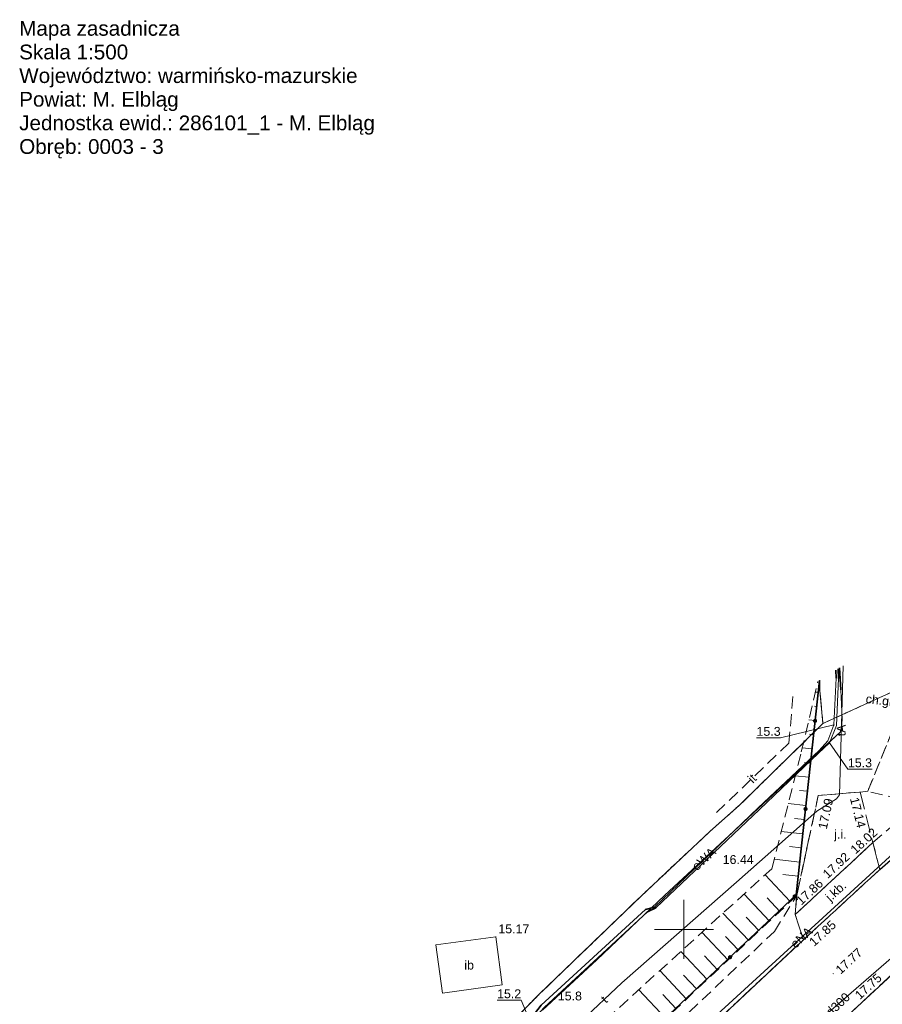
# Model space of a CAD drawing. Extents: x 7395144 to 7395446, y 6007497 to 6007827.
# Tile 40 of 62: x 7395144 to 7395217, y 6007744 to 6007827. Entities that reach past the tile are written whole.
import ezdxf
from ezdxf.enums import TextEntityAlignment as Align

# ---------------------------------------------------------------- set-up
doc = ezdxf.new("R2010")
doc.units = 0
doc.header["$PDSIZE"] = 0.75
for name, pattern in [('PRZER1-1', [2, 1, -1]), ('PRZER2-1', [3, 2, -1]), ('PRZER3-1', [4, 3, -1])]:
    doc.linetypes.add(name, pattern=pattern)
doc.layers.get('0').update_dxf_attribs({"linetype": 'CONTINUOUS', "lineweight": 13})
for name, color, linetype, lineweight in [('GEPPGD', 7, 'CONTINUOUS', 18), ('GESDZI', 7, 'CONTINUOUS', 18), ('GSLKOG', 7, 'CONTINUOUS', 35), ('GSLKRW', 7, 'CONTINUOUS', 25), ('GSLTZI', 7, 'PRZER2-1', 18), ('GSLTZI_O', 7, 'PRZER2-1', 18), ('GSPWPN_O', 7, 'CONTINUOUS', 13), ('GSPWPS', 7, 'CONTINUOUS', 13), ('GSPWPS_O', 7, 'CONTINUOUS', 13), ('GSSIIN', 7, 'CONTINUOUS', 18), ('GSSIIN_O', 7, 'CONTINUOUS', 18), ('GSSKOA', 7, 'PRZER3-1', 18), ('GSSKOA_O', 7, 'PRZER3-1', 18), ('GSSKOD', 7, 'PRZER2-1', 18), ('GSSKOD_O', 7, 'PRZER2-1', 18), ('GSSZSN', 7, 'PRZER2-1', 18), ('GULLOB', 7, 'CONTINUOUS', 35), ('GUPPRZ', 7, 'CONTINUOUS', 18), ('GUPPRZ_O', 7, 'CONTINUOUS', 18)]:
    doc.layers.add(name, color=color, linetype=linetype, lineweight=lineweight)
for name, color, linetype, lineweight, true_color in [('GESKKL', 7, 'PRZER3-1', 18, 0x24bc24), ('GESUZY', 7, 'PRZER1-1', 18, 0x008000), ('GULEPR', 1, 'CONTINUOUS', 18, 0xff0000), ('GULEPR_O', 1, 'CONTINUOUS', 18, 0xff0000), ('GULKPR', 7, 'CONTINUOUS', 18, 0x803300), ('GULKPR_O', 7, 'CONTINUOUS', 18, 0x803300), ('GULTPR', 7, 'CONTINUOUS', 18, 0xff9100), ('GULTPR_O', 7, 'CONTINUOUS', 18, 0xff9100)]:
    doc.layers.add(name, color=color, linetype=linetype, lineweight=lineweight, true_color=true_color)
doc.styles.add('GEO-INFO', font='arial.ttf')

# ---------------------------------------------------------------- blocks, each defined once
blk = doc.blocks.new('KOLO')
blk.add_hatch(color=0).paths.add_polyline_path([(-0.5, 0), (-0.482963, -0.12941), (-0.433013, -0.25), (-0.353553, -0.353553), (-0.25, -0.433013), (-0.12941, -0.482963), (0, -0.5), (0.12941, -0.482963), (0.25, -0.433013), (0.353553, -0.353553), (0.433013, -0.25), (0.482963, -0.12941), (0.5, 0), (0.482963, 0.12941), (0.433013, 0.25), (0.353553, 0.353553), (0.25, 0.433013), (0.12941, 0.482963), (0, 0.5), (-0.12941, 0.482963), (-0.25, 0.433013), (-0.353553, 0.353553), (-0.433013, 0.25), (-0.482963, 0.12941)])
blk = doc.blocks.new('POINT')
at = {"color": 0}
blk.add_point((0, 0), dxfattribs=at)
blk = doc.blocks.new('EPPGN')
blk.add_hatch(color=0).paths.add_polyline_path([(0, -0.09), (0.027812, -0.085595), (0.052901, -0.072812), (0.072812, -0.052901), (0.085595, -0.027812), (0.09, 0), (0.085595, 0.027812), (0.072812, 0.052901), (0.052901, 0.072812), (0.027812, 0.085595), (0, 0.09), (-0.027812, 0.085595), (-0.052901, 0.072812), (-0.072812, 0.052901), (-0.085595, 0.027812), (-0.09, 0), (-0.085595, -0.027812), (-0.072812, -0.052901), (-0.052901, -0.072812), (-0.027812, -0.085595)])

msp = doc.modelspace()

# ---------------------------------------------------------------- linework, layer by layer
at = {"color": 7, "linetype": 'Continuous', "lineweight": 13, "elevation": 100, "flags": 128}
for points in [[(7395200, 6007747.5), (7395200, 6007752.5)], [(7395197.5, 6007750), (7395202.5, 6007750)]]:
    msp.add_lwpolyline(points, dxfattribs=at)
at = {"layer": 'GESDZI', "color": 7, "linetype": 'Continuous', "lineweight": 18, "elevation": 10.22}
for points in [[(7395153.764, 6007710.324), (7395155.85, 6007712.37), (7395169.54, 6007727.47), (7395172.48, 6007730.77), (7395173.84, 6007732.3), (7395177.72, 6007734.74), (7395184.18, 6007740.86), (7395187.76, 6007744.51), (7395196.4, 6007752.84), (7395202.15, 6007758.25), (7395204.72, 6007760.53), (7395211.75, 6007767.42), (7395224.11, 6007773.06), (7395243.94, 6007782.12), (7395244.72, 6007780.71), (7395250.43, 6007783.86), (7395250.15, 6007784.36), (7395255.34, 6007787.44), (7395255.15, 6007787.77), (7395263.39, 6007792.26), (7395281.98, 6007802.26), (7395287.57, 6007804.97), (7395297.092, 6007808.788)], [(7395226.155, 6007780.073), (7395224.11, 6007773.06), (7395211.75, 6007767.42), (7395211.5, 6007770.18), (7395211.485, 6007771.087)], [(7395211.485, 6007771.087), (7395211.5, 6007770.18), (7395211.75, 6007767.42), (7395204.72, 6007760.53), (7395202.15, 6007758.25), (7395196.4, 6007752.84), (7395187.76, 6007744.51), (7395184.18, 6007740.86), (7395177.72, 6007734.74), (7395173.84, 6007732.3), (7395172.48, 6007730.77), (7395169.54, 6007727.47), (7395155.85, 6007712.37), (7395153.764, 6007710.324)]]:
    msp.add_lwpolyline(points, dxfattribs=at)
at = {"layer": 'GESKKL', "color": 82, "linetype": 'PRZER3-1', "lineweight": 18, "ltscale": 0.5, "true_color": 0x24bc24, "elevation": 10.06}
msp.add_lwpolyline([(7395211.485, 6007771.087), (7395211.5, 6007770.18), (7395211.75, 6007767.42), (7395204.72, 6007760.53), (7395202.15, 6007758.25), (7395196.4, 6007752.84), (7395187.76, 6007744.51), (7395184.18, 6007740.86), (7395177.72, 6007734.74), (7395173.84, 6007732.3), (7395172.48, 6007730.77), (7395176.01, 6007742.72), (7395164.28, 6007728.58), (7395155.35, 6007723.18), (7395153.16, 6007715.02), (7395151.771, 6007714.169)], dxfattribs=at)
at = {"layer": 'GESUZY', "color": 96, "linetype": 'PRZER1-1', "lineweight": 18, "ltscale": 0.5, "true_color": 0x008000, "elevation": 10.08}
for points in [[(7395153.764, 6007710.324), (7395155.85, 6007712.37), (7395169.54, 6007727.47), (7395172.48, 6007730.77), (7395173.84, 6007732.3), (7395177.72, 6007734.74), (7395184.18, 6007740.86), (7395187.76, 6007744.51), (7395196.4, 6007752.84), (7395202.15, 6007758.25), (7395204.72, 6007760.53), (7395211.75, 6007767.42), (7395224.11, 6007773.06), (7395243.94, 6007782.12), (7395244.72, 6007780.71), (7395250.43, 6007783.86), (7395250.15, 6007784.36), (7395255.34, 6007787.44), (7395255.15, 6007787.77), (7395263.39, 6007792.26), (7395281.98, 6007802.26), (7395287.57, 6007804.97), (7395297.092, 6007808.788)], [(7395226.155, 6007780.073), (7395224.11, 6007773.06), (7395211.75, 6007767.42), (7395211.5, 6007770.18), (7395211.485, 6007771.087)], [(7395211.485, 6007771.087), (7395211.5, 6007770.18), (7395211.75, 6007767.42), (7395204.72, 6007760.53), (7395202.15, 6007758.25), (7395196.4, 6007752.84), (7395187.76, 6007744.51), (7395184.18, 6007740.86), (7395177.72, 6007734.74), (7395173.84, 6007732.3), (7395172.48, 6007730.77), (7395176.01, 6007742.72), (7395164.28, 6007728.58), (7395155.35, 6007723.18), (7395153.16, 6007715.02), (7395151.771, 6007714.169)]]:
    msp.add_lwpolyline(points, dxfattribs=at)
at = {"layer": 'GSLKOG', "color": 7, "linetype": 'Continuous', "lineweight": 35, "elevation": 10.18}
msp.add_lwpolyline([(7395173.406, 6007718.908), (7395209.492, 6007752.912), (7395211.46, 6007771.071)], dxfattribs=at)
at = {"layer": 'GSLKRW', "color": 7, "linetype": 'Continuous', "lineweight": 25, "elevation": 10.18}
for points in [[(7395190.59, 6007720.92), (7395199.02, 6007728.86), (7395215.01, 6007743.78), (7395222.05, 6007750.31), (7395226.876, 6007754.403), (7395231.406, 6007758.008), (7395235.587, 6007761.256), (7395239.84, 6007764.42), (7395243.637, 6007767.141), (7395248.68, 6007770.66), (7395255.035, 6007774.726), (7395261.619, 6007778.696), (7395267.782, 6007782.233), (7395276.765, 6007787.136), (7395285.99, 6007791.92), (7395293.745, 6007795.686), (7395300.896, 6007798.845), (7395305.97, 6007800.95), (7395310.99, 6007802.887)], [(7395216.57, 6007755.07), (7395220.238, 6007758.283), (7395224.093, 6007761.458), (7395225.664, 6007762.716), (7395226.63, 6007763.57), (7395227.427, 6007764.567), (7395229.734, 6007768.372), (7395231.178, 6007771.193), (7395231.307, 6007771.452), (7395231.67, 6007772.33), (7395232.319, 6007774.173), (7395232.723, 6007775.642), (7395233.6, 6007780.02), (7395234.607, 6007785.251)], [(7395171.48, 6007713.02), (7395181.57, 6007722.16), (7395185.533, 6007725.961), (7395193.98, 6007734), (7395210.1, 6007749.12)]]:
    msp.add_lwpolyline(points, dxfattribs=at)
at = {"layer": 'GSLTZI', "color": 7, "linetype": 'PRZER2-1', "lineweight": 18, "ltscale": 0.5, "elevation": 10.1}
for points in [[(7395209.215, 6007769.697), (7395208.875, 6007765.768), (7395202.637, 6007759.769)], [(7395209.492, 6007752.912), (7395173.406, 6007718.908)]]:
    msp.add_lwpolyline(points, dxfattribs=at)
at = {"layer": 'GSSIIN', "color": 7, "linetype": 'Continuous', "lineweight": 18, "elevation": 10.18}
msp.add_lwpolyline([(7395179.02, 6007748.68), (7395184.08, 6007749.37), (7395184.63, 6007745.3), (7395179.57, 6007744.61)], close=True, dxfattribs=at)
at = {"layer": 'GSSKOA', "color": 7, "linetype": 'PRZER3-1', "lineweight": 18, "ltscale": 0.5, "elevation": 10.18}
for points in [[(7395310.99, 6007802.887), (7395305.97, 6007800.95), (7395300.896, 6007798.845), (7395293.745, 6007795.686), (7395285.99, 6007791.92), (7395276.765, 6007787.136), (7395267.782, 6007782.233), (7395261.619, 6007778.696), (7395255.035, 6007774.726), (7395248.68, 6007770.66), (7395243.637, 6007767.141), (7395239.84, 6007764.42), (7395235.587, 6007761.256), (7395231.406, 6007758.008), (7395226.876, 6007754.403), (7395222.05, 6007750.31), (7395215.01, 6007743.78), (7395199.02, 6007728.86), (7395190.59, 6007720.92), (7395189.738, 6007719.983), (7395189.045, 6007718.813), (7395188.56, 6007716.81), (7395188.617, 6007714.469)], [(7395193.98, 6007734), (7395210.1, 6007749.12), (7395216.57, 6007755.07), (7395220.238, 6007758.283)]]:
    msp.add_lwpolyline(points, dxfattribs=at)
for points in [[(7395209.41, 6007751.25), (7395209.533, 6007752.861), (7395211.36, 6007761.33), (7395214.91, 6007761.62), (7395215.97, 6007757.34), (7395212.84, 6007754.44)], [(7395210.1, 6007749.12), (7395209.41, 6007751.25), (7395212.84, 6007754.44), (7395215.97, 6007757.34), (7395216.57, 6007755.07)]]:
    msp.add_lwpolyline(points, close=True, dxfattribs=at)
at = {"layer": 'GSSKOD', "color": 7, "linetype": 'PRZER2-1', "lineweight": 18, "ltscale": 0.5, "elevation": 10.18}
for points in [[(7395199.02, 6007728.86), (7395215.01, 6007743.78), (7395222.05, 6007750.31), (7395226.876, 6007754.403), (7395231.406, 6007758.008), (7395235.587, 6007761.256), (7395239.84, 6007764.42), (7395243.637, 6007767.141), (7395248.68, 6007770.66), (7395255.035, 6007774.726), (7395261.619, 6007778.696), (7395267.782, 6007782.233), (7395276.765, 6007787.136), (7395285.99, 6007791.92), (7395293.745, 6007795.686), (7395300.896, 6007798.845), (7395305.97, 6007800.95), (7395310.99, 6007802.887)], [(7395219.307, 6007775.879), (7395221.136, 6007772.518), (7395223.879, 6007771.432), (7395218.255, 6007768.334), (7395215.546, 6007761.685), (7395214.91, 6007761.62), (7395211.36, 6007761.33), (7395209.533, 6007752.861), (7395209.492, 6007752.912), (7395211.46, 6007771.071)]]:
    msp.add_lwpolyline(points, dxfattribs=at)
for points in [[(7395216.57, 6007755.07), (7395215.97, 6007757.34), (7395219.811, 6007760.613), (7395225.01, 6007765.03), (7395227.082, 6007767.719), (7395229.64, 6007772.22), (7395231.307, 6007771.452), (7395231.178, 6007771.193), (7395229.734, 6007768.372), (7395227.427, 6007764.567), (7395226.63, 6007763.57), (7395225.664, 6007762.716), (7395224.093, 6007761.458), (7395220.238, 6007758.283)], [(7395181.57, 6007722.16), (7395171.48, 6007713.02), (7395169.98, 6007714.45), (7395180.09, 6007723.79), (7395192.83, 6007735.78), (7395207.644, 6007749.818), (7395209.533, 6007752.861), (7395209.41, 6007751.25), (7395210.1, 6007749.12), (7395193.98, 6007734), (7395185.533, 6007725.961)]]:
    msp.add_lwpolyline(points, close=True, dxfattribs=at)
at = {"layer": 'GSSZSN', "color": 7, "linetype": 'PRZER2-1', "lineweight": 18, "ltscale": 0.5, "elevation": 10.06}
for points in [[(7395219.708, 6007760.709), (7395215.546, 6007761.685), (7395218.255, 6007768.334), (7395223.879, 6007771.432), (7395226.358, 6007776.661), (7395227.612, 6007780.966)], [(7395211.46, 6007771.071), (7395209.492, 6007752.912), (7395209.533, 6007752.861), (7395173.828, 6007719.305), (7395171.712, 6007721.549)], [(7395171.712, 6007721.549), (7395187.927, 6007736.069), (7395188.987, 6007738.343), (7395207.434, 6007755.132), (7395209.925, 6007765.018), (7395211.321, 6007770.986)]]:
    msp.add_lwpolyline(points, dxfattribs=at)
at = {"layer": 'GSSZSN', "color": 7, "linetype": 'Continuous', "lineweight": 18, "elevation": 10.06, "flags": 128}
for points in [[(7395211.11, 6007770.085), (7395211.35, 6007770.059)], [(7395211.22, 6007768.862), (7395211.027, 6007768.883)], [(7395210.558, 6007767.723), (7395211.09, 6007767.665)], [(7395210.961, 6007766.468), (7395210.621, 6007766.505)], [(7395210.005, 6007765.36), (7395210.831, 6007765.271)], [(7395210.701, 6007764.074), (7395210.208, 6007764.127)], [(7395209.417, 6007763.002), (7395210.572, 6007762.877)], [(7395210.442, 6007761.68), (7395209.781, 6007761.751)], [(7395208.823, 6007760.644), (7395210.312, 6007760.483)], [(7395210.183, 6007759.286), (7395209.354, 6007759.375)], [(7395208.229, 6007758.286), (7395210.053, 6007758.089)], [(7395209.923, 6007756.892), (7395208.927, 6007757)], [(7395207.635, 6007755.929), (7395209.793, 6007755.695)], [(7395206.862, 6007754.611), (7395208.988, 6007752.349)], [(7395209.664, 6007754.498), (7395208.356, 6007754.639)], [(7395205.081, 6007752.99), (7395207.233, 6007750.7)], [(7395208.111, 6007751.524), (7395207.041, 6007752.663)], [(7395203.3, 6007751.369), (7395205.479, 6007749.051)], [(7395206.356, 6007749.875), (7395205.273, 6007751.027)], [(7395201.518, 6007749.748), (7395203.724, 6007747.401)], [(7395204.601, 6007748.226), (7395203.505, 6007749.392)], [(7395199.737, 6007748.127), (7395201.969, 6007745.752)], [(7395202.846, 6007746.577), (7395201.737, 6007747.757)], [(7395197.956, 6007746.506), (7395200.214, 6007744.103)], [(7395201.092, 6007744.928), (7395199.969, 6007746.122)], [(7395196.175, 6007744.885), (7395198.46, 6007742.454)], [(7395199.337, 6007743.279), (7395198.201, 6007744.487)]]:
    msp.add_lwpolyline(points, dxfattribs=at)
at = {"layer": 'GULEPR', "color": 1, "linetype": 'Continuous', "lineweight": 18, "true_color": 0xff0000, "elevation": 10.14}
for points in [[(7395188.036, 6007743.154), (7395192.634, 6007747.422), (7395198.349, 6007752.865), (7395205.001, 6007759.04), (7395210.845, 6007764.5), (7395213.199, 6007766.695), (7395213.324, 6007767.069), (7395213.368, 6007767.777), (7395213.272, 6007770.279), (7395213.167, 6007772.117)], [(7395213.167, 6007772.117), (7395213.272, 6007770.279), (7395213.368, 6007767.778), (7395213.324, 6007767.069), (7395213.199, 6007766.695), (7395210.845, 6007764.501), (7395205.001, 6007759.04), (7395198.349, 6007752.866), (7395192.634, 6007747.422), (7395188.036, 6007743.155)], [(7395188.181, 6007743.397), (7395196.91, 6007751.478), (7395197.63, 6007751.808), (7395206.384, 6007760.139), (7395211.391, 6007764.915), (7395212.321, 6007765.774), (7395212.895, 6007767.244), (7395213.06, 6007771.231), (7395213.043, 6007772.041)], [(7395221.019, 6007759.468), (7395198.841, 6007739.151)]]:
    msp.add_lwpolyline(points, dxfattribs=at)
at = {"layer": 'GULKPR', "color": 36, "linetype": 'Continuous', "lineweight": 18, "true_color": 0x803300, "elevation": 10.14}
msp.add_lwpolyline([(7395190.529, 6007714.182), (7395197.188, 6007729.935), (7395229.597, 6007758.028), (7395268.453, 6007781.163)], dxfattribs=at)
at = {"layer": 'GULLOB', "color": 7, "linetype": 'Continuous', "lineweight": 35, "elevation": 10.12}
for points in [[(7395212.86, 6007771.243), (7395212.848, 6007771.922)], [(7395213.043, 6007772.041), (7395213.06, 6007771.231)], [(7395213.167, 6007772.117), (7395213.272, 6007770.279)], [(7395186.882, 6007742.218), (7395187.931, 6007743.581), (7395196.752, 6007751.688), (7395197.503, 6007751.866), (7395206.272, 6007760.286), (7395211.424, 6007765.143)], [(7395211.391, 6007764.915), (7395206.384, 6007760.139), (7395197.63, 6007751.808), (7395196.91, 6007751.478), (7395188.181, 6007743.397), (7395187.017, 6007742.12)]]:
    msp.add_lwpolyline(points, dxfattribs=at)
at = {"layer": 'GULTPR', "color": 30, "linetype": 'Continuous', "lineweight": 18, "true_color": 0xff9100, "elevation": 10.14}
for points in [[(7395213.146, 6007761.39), (7395213.451, 6007772.291)], [(7395212.848, 6007771.922), (7395212.86, 6007771.243), (7395212.678, 6007767.296), (7395212.161, 6007765.953), (7395211.424, 6007765.143), (7395206.272, 6007760.286), (7395197.503, 6007751.866), (7395196.752, 6007751.688), (7395187.931, 6007743.581)], [(7395166.44, 6007717.927), (7395167.491, 6007719.2), (7395178.854, 6007730.415), (7395187.207, 6007738.769), (7395191.286, 6007742.214), (7395194.747, 6007745.484), (7395204.456, 6007754.004), (7395211.25, 6007759.991), (7395212.901, 6007761.032), (7395213.146, 6007761.39)]]:
    msp.add_lwpolyline(points, dxfattribs=at)
at = {"layer": 'GUPPRZ_O', "color": 30, "linetype": 'Continuous', "lineweight": 9, "true_color": 0xff9100, "elevation": 10.8, "flags": 128}
msp.add_lwpolyline([(7395206.137, 6007766.208), (7395208.175, 6007766.21), (7395212.678, 6007767.296)], dxfattribs=at)
at = {"layer": 'GUPPRZ_O', "color": 1, "linetype": 'Continuous', "lineweight": 9, "true_color": 0xff0000, "elevation": 10.8, "flags": 128}
for points in [[(7395215.905, 6007763.553), (7395213.867, 6007763.551), (7395212.321, 6007765.774)], [(7395184.192, 6007744.005), (7395186.23, 6007744.006), (7395187.017, 6007742.12)]]:
    msp.add_lwpolyline(points, dxfattribs=at)

# ---------------------------------------------------------------- block references
at = {"layer": 'GEPPGD', "color": 7, "lineweight": 18, "xscale": 0.5, "yscale": 0.5}
for p in [(7395211.5, 6007770.18, 10.24), (7395211.75, 6007767.42, 10.24), (7395204.72, 6007760.53, 10.24), (7395202.15, 6007758.25, 10.24), (7395196.4, 6007752.84, 10.24), (7395187.76, 6007744.51, 10.24)]:
    msp.add_blockref('EPPGN', p, dxfattribs=at)
at = {"layer": 'GSLKOG', "color": 7, "lineweight": 35, "xscale": 0.35, "yscale": 0.35}
for p in [(7395211.088, 6007767.643, 10.18), (7395210.28, 6007760.186, 10.18), (7395209.359, 6007752.786, 10.18), (7395203.9, 6007747.643, 10.18)]:
    msp.add_blockref('KOLO', p, dxfattribs=at)
at = {"layer": 'GSPWPS', "color": 7, "lineweight": 13, "xscale": 0.09, "yscale": 0.09, "rotation": 269.9999974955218}
for p in [(7395211.36, 6007761.33, 10.08), (7395214.91, 6007761.62, 10.08), (7395215.97, 6007757.34, 10.08), (7395216.57, 6007755.07, 10.08), (7395212.84, 6007754.44, 10.08), (7395209.41, 6007751.25, 10.08), (7395210.1, 6007749.12, 10.08), (7395212.63, 6007746.25, 10.08), (7395215.01, 6007743.78, 10.08)]:
    msp.add_blockref('KOLO', p, dxfattribs=at)
at = {"layer": 'GSPWPS', "color": 7, "lineweight": 13, "xscale": 0.09, "yscale": 0.09}
for p in [(7395207.434, 6007755.132, 10.08), (7395184.08, 6007749.368, 10.08)]:
    msp.add_blockref('KOLO', p, dxfattribs=at)
at = {"layer": 'GUPPRZ', "color": 30, "lineweight": 18, "true_color": 0xff9100}
msp.add_blockref('POINT', (7395212.678, 6007767.296, 10.16), dxfattribs=at)
at = {"layer": 'GUPPRZ', "color": 1, "lineweight": 18, "true_color": 0xff0000}
msp.add_blockref('POINT', (7395212.321, 6007765.774, 10.16), dxfattribs=at)

# ---------------------------------------------------------------- texts
at = {"color": 7, "linetype": 'Continuous', "lineweight": 0, "style": 'GEO-INFO'}
for s, p in [('Mapa zasadnicza', (7395143.768, 6007825.622)), ('Skala 1:500', (7395143.768, 6007823.622)), ('Województwo: warmińsko-mazurskie', (7395143.768, 6007821.622)), ('Powiat: M. Elbląg', (7395143.768, 6007819.622)), ('Jednostka ewid.: 286101_1 - M. Elbląg', (7395143.768, 6007817.622)), ('Obręb: 0003 - 3', (7395143.768, 6007815.622))]:
    msp.add_text(s, height=1.25, dxfattribs=at).set_placement(p)
at = {"layer": 'GSLTZI_O', "color": 7, "linetype": 'Continuous', "lineweight": 0, "style": 'GEO-INFO'}
msp.add_text('it', height=0.75, rotation=43.8811, dxfattribs=at).set_placement((7395205.756, 6007762.769, 10.8), align=Align.MIDDLE_CENTER)
at = {"layer": 'GSPWPN_O', "color": 7, "linetype": 'Continuous', "lineweight": 0, "style": 'GEO-INFO'}
msp.add_text('15.8', height=0.75, rotation=0.04562, dxfattribs=at).set_placement((7395190.349, 6007744.361, 10.8), align=Align.MIDDLE)
at = {"layer": 'GSPWPS_O', "color": 7, "linetype": 'Continuous', "lineweight": 0, "style": 'GEO-INFO'}
for s, rotation, p in [('17.09', 77.8, (7395211.338, 6007758.581, 10.8)), ('17.14', 283.90001, (7395214.76, 6007761.25, 10.8)), ('18.02', 42.8, (7395214, 6007756.87, 10.8)), ('17.92', 42.8, (7395211.65, 6007754.8, 10.8)), ('17.86', 42.9, (7395209.41, 6007752.55, 10.8)), ('17.85', 42.59999, (7395210.5, 6007749.06, 10.8)), ('17.77', 42.8, (7395212.74, 6007746.7, 10.8)), ('17.75', 42.8, (7395214.37, 6007744.56, 10.8))]:
    msp.add_text(s, height=0.75, rotation=rotation, dxfattribs=at).set_placement(p, align=Align.TOP_LEFT)
for s, p in [('16.44', (7395204.585, 6007755.904, 10.8)), ('15.17', (7395185.61, 6007750.033, 10.8))]:
    msp.add_text(s, height=0.75, rotation=0.04562, dxfattribs=at).set_placement(p, align=Align.MIDDLE)
at = {"layer": 'GSSIIN_O', "color": 7, "linetype": 'Continuous', "lineweight": 0, "style": 'GEO-INFO'}
msp.add_text('ib', height=0.75, dxfattribs=at).set_placement((7395181.825, 6007746.99, 10.8), align=Align.MIDDLE)
at = {"layer": 'GSSKOA_O', "color": 7, "linetype": 'Continuous', "lineweight": 0, "style": 'GEO-INFO'}
msp.add_text('j.i.', height=0.75, dxfattribs=at).set_placement((7395212.71, 6007758.43, 10.8), align=Align.TOP_LEFT)
msp.add_text('j.kb.', height=0.75, rotation=42.59999, dxfattribs=at).set_placement((7395211.88, 6007752.86, 10.8), align=Align.TOP_LEFT)
at = {"layer": 'GSSKOD_O', "color": 7, "linetype": 'Continuous', "lineweight": 0, "style": 'GEO-INFO'}
msp.add_text('ch.gr.', height=0.75, rotation=353.42592, dxfattribs=at).set_placement((7395216.685, 6007769.377, 10.8), align=Align.MIDDLE_CENTER)
at = {"layer": 'GULEPR_O', "color": 1, "linetype": 'Continuous', "lineweight": 0, "true_color": 0xff0000, "style": 'GEO-INFO'}
for s, rotation, p in [('eWA', 42.86569, (7395201.675, 6007755.953, 10.8)), ('eNA', 42.49243, (7395209.93, 6007749.309, 10.8))]:
    msp.add_text(s, height=0.75, rotation=rotation, dxfattribs=at).set_placement(p, align=Align.MIDDLE_CENTER)
at = {"layer": 'GULKPR_O', "color": 36, "linetype": 'Continuous', "lineweight": 0, "true_color": 0x803300, "style": 'GEO-INFO'}
msp.add_text('kd300', height=0.75, rotation=43.2632, dxfattribs=at).set_placement((7395212.813, 6007743.479, 10.8), align=Align.MIDDLE)
at = {"layer": 'GULTPR_O', "color": 30, "linetype": 'Continuous', "lineweight": 0, "true_color": 0xff9100, "style": 'GEO-INFO'}
msp.add_text('tA', height=0.75, rotation=88.39653, dxfattribs=at).set_placement((7395213.299, 6007766.841, 10.8), align=Align.MIDDLE_CENTER)
msp.add_text('t', height=0.75, rotation=43.59042, dxfattribs=at).set_placement((7395193.25, 6007744.069, 10.8), align=Align.MIDDLE)
at = {"layer": 'GUPPRZ_O', "color": 30, "linetype": 'Continuous', "lineweight": 0, "true_color": 0xff9100, "style": 'GEO-INFO'}
msp.add_text('15.3', height=0.75, rotation=0.04562, dxfattribs=at).set_placement((7395207.155, 6007766.752, 10.8), align=Align.MIDDLE_CENTER)
at = {"layer": 'GUPPRZ_O', "color": 1, "linetype": 'Continuous', "lineweight": 0, "true_color": 0xff0000, "style": 'GEO-INFO'}
for s, p in [('15.3', (7395214.885, 6007764.095, 10.8)), ('15.2', (7395185.21, 6007744.548, 10.8))]:
    msp.add_text(s, height=0.75, rotation=0.04562, dxfattribs=at).set_placement(p, align=Align.MIDDLE_CENTER)

doc.saveas('drawing.dxf')
